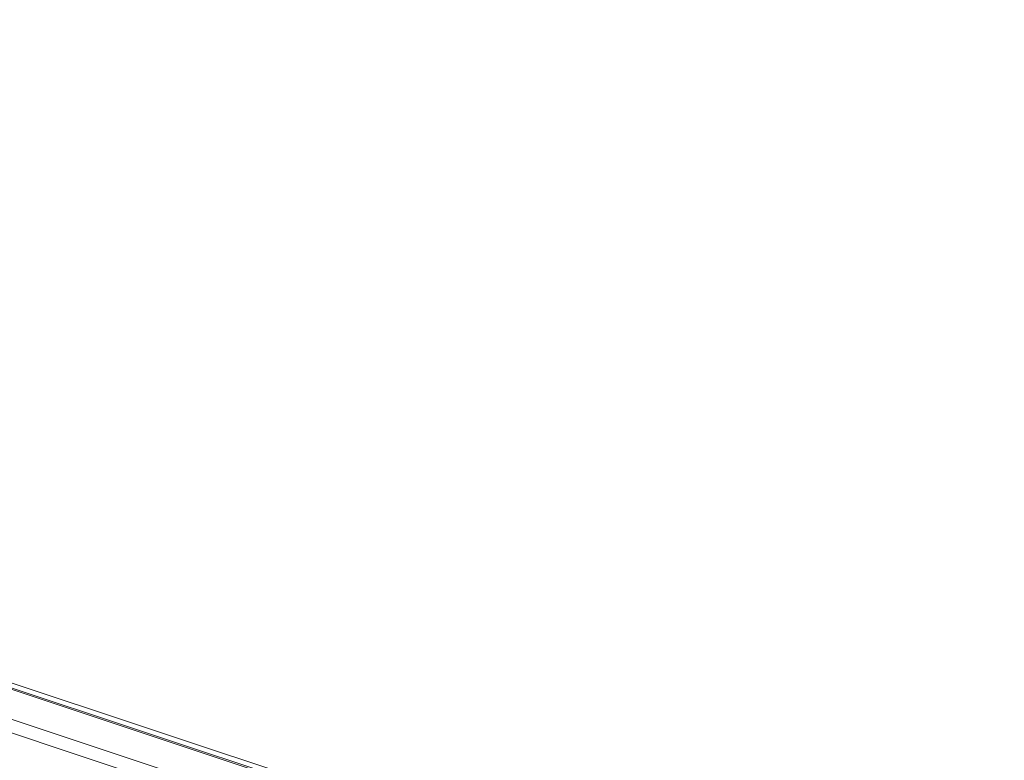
# Model space of a CAD drawing. Header units: millimetres. Extents: x 0 to 2122, y 0 to 1639.
# Tile 67 of 75: x 1392 to 1491, y 1210 to 1285. Entities that reach past the tile are written whole.
import ezdxf

# ---------------------------------------------------------------- set-up
doc = ezdxf.new("R2010")
doc.units = ezdxf.units.MM
doc.layers.add('1', color=7, linetype='Continuous', true_color=0xffffff)

msp = doc.modelspace()

# ---------------------------------------------------------------- linework, layer by layer
at = {"layer": '1', "color": 7, "linetype": 'Continuous', "lineweight": 13}
for p, q in [((1518.31, 1175.202), (1189.193, 1284.466)), ((1518.633, 1175.248), (1189.516, 1284.512)), ((1190.328, 1284.746), (1518.66, 1175.743)), ((1514.907, 1173.322), (1185.79, 1282.586)), ((1514.248, 1172.169), (1185.131, 1281.434))]:
    msp.add_line(p, q, dxfattribs=at)

doc.saveas('drawing.dxf')
